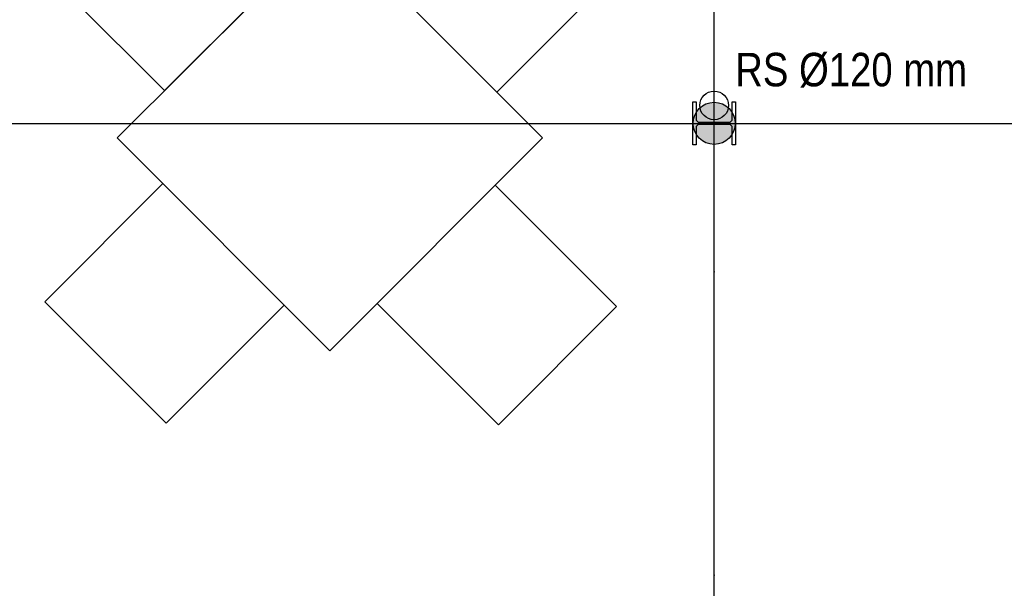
# Model space of a CAD drawing. Header units: metres. Extents: x -10951 to 10441, y -17253 to 1447.
# Tile 8 of 54: x -8662 to -8249, y -16367 to -16129. Entities that reach past the tile are written whole.
import ezdxf
from ezdxf.enums import TextEntityAlignment as Align

# ---------------------------------------------------------------- set-up
doc = ezdxf.new("R2010")
doc.units = ezdxf.units.M
doc.header["$MEASUREMENT"] = 0
doc.linetypes.add('ACAD_ISO02W100', pattern=[15, 12, -3])
doc.linetypes.add('DASHDOT', pattern=[25.4, 12.7, -6.35, 0, -6.35])
doc.layers.get('0').update_dxf_attribs({"color": 8})
for name, color, linetype, lineweight in [('#elektryczne', 8, 'Continuous', 20), ('_K_stal', 8, 'Continuous', 25), ('A_OPISY', 8, 'Continuous', 18), ('A_OSIE', 8, 'Continuous', 13), ('A_OZACZENIE DRZWI', 8, 'Continuous', 13), ('A_OZNACZENIA OKIEN', 8, 'Continuous', 13), ('A_RS', 8, 'Continuous', 25), ('EB_ODGROM_INSTALACJA ODGROMOWA', 1, 'Continuous', 30), ('EB_UZIEMIENIE', 1, 'ACAD_ISO02W100', 30)]:
    doc.layers.add(name, color=color, linetype=linetype, lineweight=lineweight)
doc.styles.add('GENERATED_STYLE_2', font='ARIALN.TTF')
doc.styles.add('m1_romans', font='romans.shx', dxfattribs={"width": 0.8})

# ---------------------------------------------------------------- blocks, each defined once
blk = doc.blocks.new('podkład')
at = {"color": 8}
for p, q in [((12112.45, -3161.7), (12023.35, -3250.8)), ((12201.54, -3250.8), (12112.45, -3161.7)), ((11992.32, -3180.18), (12043.14, -3231)), ((12131.58, -3180.83), (12182.41, -3231.66)), ((12043.14, -3231), (12092.66, -3181.49)), ((12182.41, -3231.66), (12231.92, -3182.15)), ((12023.35, -3250.8), (12112.45, -3339.89)), ((12112.45, -3339.89), (12201.54, -3250.8)), ((11992.97, -3319.44), (12042.49, -3269.93)), ((12042.49, -3269.93), (12093.31, -3320.76)), ((12181.75, -3270.59), (12132.24, -3320.1)), ((12232.58, -3321.41), (12181.75, -3270.59)), ((12043.8, -3370.27), (11992.97, -3319.44)), ((12093.31, -3320.76), (12043.8, -3370.27)), ((12132.24, -3320.1), (12183.06, -3370.93)), ((12183.06, -3370.93), (12232.58, -3321.41))]:
    blk.add_line(p, q, dxfattribs=at)
at = {"layer": '_K_stal', "color": 8}
blk.add_lwpolyline([(12281.09, -3235.7), (12282.49, -3235.7), (12282.49, -3253.7), (12281.09, -3253.7), (12281.09, -3246.62, 0.414214), (12279.59, -3245.12), (12267.39, -3245.12, 0.414214), (12265.89, -3246.62), (12265.89, -3253.7), (12264.49, -3253.7), (12264.49, -3235.7), (12265.89, -3235.7), (12265.89, -3242.77, 0.414214), (12267.39, -3244.27), (12279.59, -3244.27, 0.414214), (12281.09, -3242.77)], format="xyb", close=True, dxfattribs=at)
at = {"layer": 'A_OSIE', "color": 8, "linetype": 'DASHDOT', "ltscale": 5}
for p, q in [((12273.49, -3783.35), (12273.49, -2044.7)), ((11573.49, -3244.7), (12973.49, -3244.7))]:
    blk.add_line(p, q, dxfattribs=at)
at = {"layer": 'A_RS', "color": 8, "lineweight": 25}
blk.add_circle((12273.49, -3237.2), 6, dxfattribs=at)
at = {"layer": 'A_OPISY', "color": 8, "linetype": 'Continuous', "lineweight": 18, "style": 'GENERATED_STYLE_2'}
blk.add_text('RS Ø120 mm', height=14, dxfattribs=at).set_placement((12282.31, -3229.19))
at = {"layer": 'A_OZACZENIE DRZWI', "color": 8, "ltscale": 0.1, "style": 'm1_romans', "width": 0.8}
for rotation, p in [(98.4861, (12735.07, -773.13)), (360, (12573.8, -1012.7)), (90, (11565.29, -1150.14)), (90, (11872.29, -1150.14)), (90, (12230.03, -1245.64)), (90, (12385.87, -1249.44)), (90, (11565.29, -1370.89)), (90, (11872.29, -1370.89)), (90, (12230.03, -1370.89)), (90, (12389.3, -1370.89)), (90, (11748.79, -1556.15)), (90, (11986.6, -1556.15)), (90, (12389.3, -1556.15)), (360, (12235.05, -1664.2)), (360, (12235.05, -1880.2)), (90, (11745.78, -2001.94))]:
    blk.add_attdef('SZEROKOSC', text='', height=10, rotation=rotation, dxfattribs=at).set_placement(p, align=Align.BOTTOM_CENTER)
for rotation, p in [(98.4861, (12738.56, -773.47)), (360, (12572.95, -1016.09)), (90, (11568.68, -1150.99)), (90, (11875.68, -1150.99)), (90, (12233.42, -1246.49)), (90, (12389.27, -1250.29)), (90, (11568.68, -1371.74)), (90, (11875.68, -1371.74)), (90, (12233.42, -1371.74)), (90, (12392.69, -1371.74)), (90, (11752.19, -1557)), (90, (11990, -1557)), (90, (12392.69, -1557)), (360, (12234.2, -1667.59)), (360, (12234.2, -1883.59)), (90, (11749.18, -2002.79))]:
    blk.add_attdef('WYSOKOSC', text='', height=10, rotation=rotation, dxfattribs=at).set_placement(p, align=Align.TOP_CENTER)
at = {"layer": 'A_OZNACZENIA OKIEN', "color": 8, "ltscale": 0.1, "style": 'm1_romans', "width": 0.8}
for rotation, p in [(278.8676, (13373.71, -593.04)), (278.8676, (12983.87, -650.74)), (278.8676, (12445.73, -730.4)), (278.8676, (12224.15, -763.19)), (0, (14017.48, -900.03)), (278.8676, (11021.54, -941.2)), (278.8676, (10640.69, -997.57)), (0, (14017.48, -1574.7)), (90, (10819.6, -2080.7)), (90, (11204.6, -2080.7)), (90, (11970.6, -2080.7)), (90, (13175.8, -2080.7)), (90, (13539.8, -2080.7))]:
    blk.add_attdef('SZEROKOSC', text='', height=10, rotation=rotation, dxfattribs=at).set_placement(p, align=Align.BOTTOM_CENTER)
for rotation, p in [(278.8676, (13403.28, -587.56)), (278.8676, (13013.44, -645.27)), (278.8676, (12475.3, -724.92)), (278.8676, (12253.72, -757.72)), (0, (14011.09, -903.42)), (278.8676, (11051.11, -935.72)), (278.8676, (10670.26, -992.09)), (0, (14011.09, -1578.09)), (90, (10823, -2081.55)), (90, (11208, -2081.55)), (90, (11974, -2081.55)), (90, (13179.19, -2081.55)), (90, (13543.19, -2081.55))]:
    blk.add_attdef('WYSOKOSC', text='', height=10, rotation=rotation, dxfattribs=at).set_placement(p, align=Align.TOP_CENTER)
blk = doc.blocks.new('zlacze_spawane')
at = {"layer": 'EB_ODGROM_INSTALACJA ODGROMOWA', "transparency": 33554559}
h = blk.add_hatch(color=256, dxfattribs=at)
edge = h.paths.add_edge_path()
edge.add_arc((0, 0), 72, 0, 360)
at = {"layer": 'EB_ODGROM_INSTALACJA ODGROMOWA'}
blk.add_circle((0, 0), 72, dxfattribs=at)

msp = doc.modelspace()

# ---------------------------------------------------------------- linework, layer by layer
at = {"layer": 'EB_UZIEMIENIE', "linetype": 'Continuous', "lineweight": 30}
for p, q in [((-8370.83, -16172.29), (-8370.83, -15756.29)), ((-8950.83, -16172.29), (-8370.83, -16172.29)), ((-8370.83, -16572.29), (-8370.83, -16172.29)), ((-8370.83, -16172.29), (-7790.83, -16172.29))]:
    msp.add_line(p, q, dxfattribs=at)

# ---------------------------------------------------------------- block references
at = {"layer": '#elektryczne', "color": 8, "linetype": 'Continuous', "lineweight": 18}
msp.add_blockref('podkład', (-20644.32, -12927.59), dxfattribs=at)
at = {"layer": 'EB_UZIEMIENIE', "xscale": 0.1224999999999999, "yscale": 0.1224999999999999, "zscale": 0.1224999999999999, "rotation": 269.9042895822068}
msp.add_blockref('zlacze_spawane', (-8370.83, -16172.29), dxfattribs=at)

doc.saveas('drawing.dxf')
